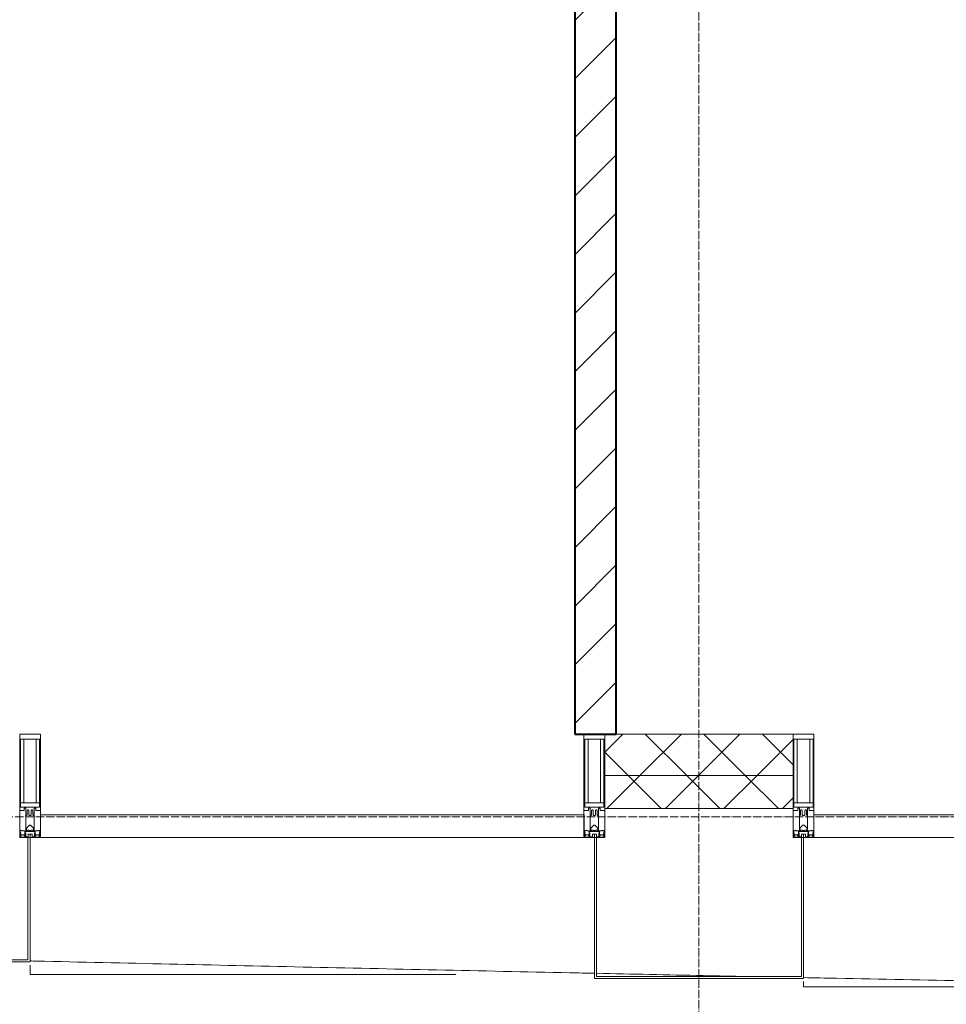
# Model space of a CAD drawing. Header units: millimetres. Extents: x 5617 to 101514, y 7718 to 215953.
# Tile 14 of 61: x 39458 to 41696, y 14948 to 17324. Entities that reach past the tile are written whole.
import ezdxf

# ---------------------------------------------------------------- set-up
doc = ezdxf.new("R2010")
doc.units = ezdxf.units.MM
doc.linetypes.add('ADSK_Линия сетки', pattern=[25, 20, -2.5, 0, -2.5])
doc.linetypes.add('Линия сетки', pattern=[25, 20, -2.5, 0, -2.5])
for name, color, linetype, lineweight in [('Импосты витража', 7, 'Continuous', 18), ('Колонны', 7, 'Continuous', 18), ('Оси', 7, 'Continuous', 9), ('Панели витража', 7, 'Continuous', 18), ('Стены разрез', 7, 'Continuous', 40), ('Стены штриховка', 7, 'Continuous', 40), ('Форма', 7, 'Continuous', 18), ('Элементы узлов', 7, 'Continuous', 18)]:
    doc.layers.add(name, color=color, linetype=linetype, lineweight=lineweight)
pattern_1 = [(45, (0, 0), (-70.71068, 70.71068), []), (135, (0, 0), (-70.71068, -70.71068), [])]

# ---------------------------------------------------------------- blocks, each defined once
blk = doc.blocks.new('135_SLK_K4_AR_rvt-1-МКСС_К4_L20_68_100_')
at = {"layer": 'Стены разрез', "lineweight": 9, "true_color": 0xaaaaaa}
h = blk.add_hatch(dxfattribs=at)
h.set_pattern_fill('FP_3', color=253, style=0, pattern_type=2)
h.set_pattern_definition([(45, (0, 0), (-70.71068, 70.71068), [])])
h.paths.add_polyline_path([(118450, 15600), (118550, 15600), (118550, 19600), (118450, 19600), (118450, 15780.8)])
at = {"layer": 'Стены разрез', "color": 253, "true_color": 0xaaaaaa}
for p, q in [((118550, 15600), (118550, 19600)), ((118450, 18900), (118450, 15600)), ((118450, 15600), (118550, 15600))]:
    blk.add_line(p, q, dxfattribs=at)
blk = doc.blocks.new('System Panel - A_PAN_Glass-7508020-МКСС_К4_L20_68_100_')
at = {"layer": 'Панели витража', "color": 253, "lineweight": 5, "true_color": 0xaaaaaa}
for p, q in [((656.25, 55), (-656.25, 55)), ((-656.25, 55), (-656.25, 0)), ((656.25, 0), (656.25, 55)), ((-656.25, 0), (656.25, 0))]:
    blk.add_line(p, q, dxfattribs=at)
blk = doc.blocks.new('Rectangular Mullion - 50Wx250H-2623690-МКСС_К4_L20_68_100_')
at = {"layer": 'Элементы узлов', "color": 253, "lineweight": 5, "true_color": 0xaaaaaa}
for p, q in [((-25, 65.2), (-25, 250)), ((-25, 250), (0, 250)), ((25, 250), (0, 250)), ((25, 65.2), (25, 250)), ((-23, 237.3), (0, 237.3)), ((-23, 237.3), (-23, 73.6)), ((-14.9, 84), (-14.9, 237.3)), ((23, 237.3), (0, 237.3)), ((14.9, 84), (14.9, 237.3)), ((23, 237.3), (23, 73.6)), ((0, 84), (-23, 84)), ((-0.5, 73.6), (-23, 73.6)), ((0, 84), (23, 84)), ((0.5, 73.6), (23, 73.6)), ((-14, 65.2), (-25, 65.2)), ((-14, 71.3), (-14, 65.2)), ((-10, 71.3), (-14, 71.3)), ((-10, 53), (-10, 71.3)), ((-8.7, 53), (-10, 53)), ((-10, 53), (-10, 17)), ((-8.7, 53), (-7, 54.7)), ((-7, 65.2), (-5.9, 67.3)), ((-7, 65.2), (-7, 54.7)), ((-4.1, 67.3), (-5.9, 67.3)), ((-4.1, 67.3), (-2.9, 65.1)), ((-2.9, 65.1), (-2.9, 54.6)), ((-1.3, 53), (-2.9, 54.6)), ((0, 53), (-1.3, 53)), ((0, 53), (1.3, 53)), ((1.3, 53), (2.9, 54.6)), ((4.1, 67.3), (2.9, 65.1)), ((2.9, 65.1), (2.9, 54.6)), ((4.1, 67.3), (5.9, 67.3)), ((7, 65.2), (5.9, 67.3)), ((7, 65.2), (7, 54.7)), ((8.7, 53), (7, 54.7)), ((8.7, 53), (10, 53)), ((10, 71.3), (14, 71.3)), ((10, 53), (10, 71.3)), ((10, 53), (10, 17)), ((14, 71.3), (14, 65.2)), ((14, 65.2), (25, 65.2)), ((-8.5, 23), (-1.5, 30)), ((-1.5, 30), (0, 30)), ((1.5, 30), (0, 30)), ((8.5, 23), (1.5, 30)), ((-23.8, 14.6), (-25, 14.2)), ((-25, 0), (-25, 14.2)), ((-22.3, 17), (-23.8, 17)), ((-23.8, 17), (-23.8, 14.6)), ((-22.5, 10.6), (-23.8, 14.6)), ((-22.5, 10.6), (-23.7, 9.9)), ((-23.7, 1.3), (-23.7, 9.9)), ((-23.7, 1.3), (-11.8, 1.3)), ((-23.2, 10.2), (-22.5, 8)), ((-22.5, 8), (-22.5, 4.5)), ((-21.3, 4.5), (-22.5, 4.5)), ((-22.3, 17), (-22.3, 16)), ((-22.3, 16), (-21.3, 16)), ((-19, 17.6), (-21.3, 16)), ((-21.3, 4.5), (-21.3, 6.5)), ((-21.3, 6.5), (-14.2, 6.5)), ((-18.4, 16.6), (-19, 17.6)), ((-7.4, 16.6), (-18.4, 16.6)), ((-14.2, 6.5), (-14.2, 4.5)), ((-13.2, 4.5), (-14.2, 4.5)), ((-13.2, 4.5), (-12.2, 7.2)), ((-12.7, 7.6), (-11.3, 11.4)), ((-12.7, 7.6), (-11.8, 6.9)), ((-12.2, 9), (-12.2, 14.8)), ((-12.2, 14.8), (0, 14.8)), ((-11.8, 1.3), (-11.8, 6.9)), ((-10.5, 11.2), (-11.3, 11.4)), ((-10.5, 1.5), (-10.5, 11.2)), ((-4.8, 1.5), (-10.5, 1.5)), ((-10, 17), (-7.5, 17)), ((-8.5, 18.5), (-8.5, 23)), ((-7.5, 18.5), (-8.5, 18.5)), ((-7.5, 17), (-7.5, 18.5)), ((-7.4, 18), (-7.4, 16.6)), ((-2.6, 18), (-7.4, 18)), ((0, 8), (-4.8, 8)), ((-4.8, 1.5), (-4.8, 8)), ((-2.6, 18), (-2.6, 16.8)), ((-2.6, 16.8), (0, 16.8)), ((2.6, 16.8), (0, 16.8)), ((0, 14.8), (0, 16.8)), ((0, 14.8), (0, 16.8)), ((12.2, 14.8), (0, 14.8)), ((0, 0), (0, 8)), ((0, 8), (4.8, 8)), ((0, 0), (0, 8)), ((2.6, 18), (2.6, 16.8)), ((2.6, 18), (7.4, 18)), ((4.8, 1.5), (4.8, 8)), ((4.8, 1.5), (10.5, 1.5)), ((7.4, 18), (7.4, 16.6)), ((7.4, 16.6), (18.4, 16.6)), ((7.5, 18.5), (8.5, 18.5)), ((7.5, 17), (7.5, 18.5)), ((10, 17), (7.5, 17)), ((8.5, 18.5), (8.5, 23)), ((10.5, 11.2), (11.3, 11.4)), ((10.5, 1.5), (10.5, 11.2)), ((12.7, 7.6), (11.3, 11.4)), ((12.7, 7.6), (11.8, 6.9)), ((11.8, 1.3), (11.8, 6.9)), ((23.7, 1.3), (11.8, 1.3)), ((12.2, 9), (12.2, 14.8)), ((13.2, 4.5), (12.2, 7.2)), ((13.2, 4.5), (14.2, 4.5)), ((21.3, 6.5), (14.2, 6.5)), ((14.2, 6.5), (14.2, 4.5)), ((18.4, 16.6), (19, 17.6)), ((19, 17.6), (21.3, 16)), ((22.3, 16), (21.3, 16)), ((21.3, 4.5), (21.3, 6.5)), ((21.3, 4.5), (22.5, 4.5)), ((22.3, 17), (22.3, 16)), ((22.3, 17), (23.8, 17)), ((22.5, 10.6), (23.8, 14.6)), ((22.5, 10.6), (23.7, 9.9)), ((23.2, 10.2), (22.5, 8)), ((22.5, 8), (22.5, 4.5)), ((23.7, 1.3), (23.7, 9.9)), ((23.8, 17), (23.8, 14.6)), ((23.8, 14.6), (25, 14.2)), ((25, 0), (25, 14.2)), ((-25, 0), (0, 0)), ((25, 0), (0, 0))]:
    blk.add_line(p, q, dxfattribs=at)
for centre, start, end in [((-0.5, 73.1), 360, 90), ((0.5, 73.1), 90, 180)]:
    blk.add_arc(centre, 0.5, start, end, dxfattribs=at)
blk = doc.blocks.new('Rectangular Mullion - R_StandardFrame_50Wx250H-V37-МКСС_К4_L20_68_100_')
at = {"layer": 'Импосты витража', "color": 253, "lineweight": 5, "true_color": 0xaaaaaa}
for p, q in [((-25, -250), (-25, 0)), ((-25, 0), (0, 0)), ((5, 0), (25, 0)), ((25, 0), (25, -250)), ((25, -250), (-25, -250))]:
    blk.add_line(p, q, dxfattribs=at)
blk = doc.blocks.new('Rectangular Mullion - R_StandardFrame_50Wx250H-7505731-МКСС_К4_L20_68_100_')
at = {"layer": 'Импосты витража', "color": 253, "lineweight": 5, "true_color": 0xaaaaaa}
for p, q in [((-25, -250), (-25, 0)), ((-25, 0), (-5, 0)), ((0, 0), (25, 0)), ((25, 0), (25, -250)), ((25, -250), (-25, -250))]:
    blk.add_line(p, q, dxfattribs=at)
blk = doc.blocks.new('A_SLK_PAN_Type1 - Прямой тип панели-6537795-МКСС_К4_L20_68_100_')
at = {"layer": 'Колонны', "lineweight": 5}
for p, q in [((-252.5, 340), (252.5, 340)), ((-252.5, 0), (-252.5, 340)), ((-247.5, 335), (-247.5, 0)), ((247.5, 335), (-247.5, 335)), ((247.5, 0), (247.5, 335)), ((252.5, 340), (252.5, 0)), ((-247.5, 0), (-252.5, 0)), ((252.5, 0), (247.5, 0))]:
    blk.add_line(p, q, dxfattribs=at)
blk = doc.blocks.new('A_SLK_PAN_Type1 - Прямой тип панели-6537798-МКСС_К4_L20_68_100_')
at = {"layer": 'Колонны', "lineweight": 5}
for p, q in [((-185, 300), (185, 300)), ((-185, 0), (-185, 300)), ((-180, 295), (-180, 0)), ((180, 295), (-180, 295)), ((180, 0), (180, 295)), ((185, 300), (185, 0)), ((-180, 0), (-185, 0)), ((185, 0), (180, 0))]:
    blk.add_line(p, q, dxfattribs=at)
blk = doc.blocks.new('A_OGR_PAN_Отлив - A_OGR_PAN_Отлив-6121878-МКСС_К4_L20_68_100_')
at = {"layer": 'Колонны', "color": 253, "lineweight": 5, "true_color": 0xaaaaaa}
for q in [(-681.2, -347), (-0.8, -360)]:
    blk.add_line((-681.2, -360), q, dxfattribs=at)
blk = doc.blocks.new('A_OGR_PAN_Отлив - A_OGR_PAN_Отлив-6121452-МКСС_К4_L20_68_100_')
at = {"layer": 'Колонны', "color": 253, "lineweight": 5, "true_color": 0xaaaaaa}
for q in [(-681.2, -308), (346.5, -330)]:
    blk.add_line((-681.2, -330), q, dxfattribs=at)
blk = doc.blocks.new('135_SLK_K4_AR_FCD_rvt-1-МКСС_К4_L20_68_100_')
at = {"layer": 'Стены разрез', "lineweight": 5, "true_color": 0xaaaaaa}
h = blk.add_hatch(dxfattribs=at)
h.set_pattern_fill('FP_4', color=253, style=0, pattern_type=2)
h.set_pattern_definition(pattern_1)
h.paths.add_polyline_path([(118522.5, 15500), (118977.5, 15500), (118977.5, 15600), (118522.5, 15600)])
h = blk.add_hatch(dxfattribs=at)
h.set_pattern_fill('FP_4', color=253, style=0, pattern_type=2)
h.set_pattern_definition(pattern_1)
h.paths.add_polyline_path([(118977.5, 15420), (118977.5, 15500), (118522.5, 15500), (118522.5, 15420), (118867.3, 15420)])
at = {"layer": 'Стены разрез', "color": 253, "lineweight": 9, "true_color": 0xaaaaaa}
for p, q in [((118977.5, 15600), (118522.5, 15600)), ((118522.5, 15600), (118522.5, 15420)), ((118977.5, 15420), (118977.5, 15600)), ((118522.5, 15420), (118977.5, 15420))]:
    blk.add_line(p, q, dxfattribs=at)
at = {"layer": 'Стены штриховка', "color": 253, "lineweight": 9, "true_color": 0xaaaaaa}
blk.add_line((118977.5, 15500), (118522.5, 15500), dxfattribs=at)
at = {"layer": 'Форма', "color": 253, "lineweight": 9, "true_color": 0xaaaaaa}
for points, knots in [([(117134.9, 15052.3), (117139.9, 15052.2), (117252.2, 15049.7), (117471.9, 15044.8), (117794.1, 15037.7), (118116.1, 15030.7), (118350.5, 15025.7), (118477.7, 15023), (118497.4, 15022.6)], [-0.66354497, -0.66354497, -0.66354497, -0.66354497, -0.66304348, -0.65217391, -0.64130435, -0.63043478, -0.61956522, -0.6175628, -0.6175628, -0.6175628, -0.6175628]), ([(118502.3, 15022.5), (118588.3, 15020.6), (118709, 15018.1), (118829.8, 15015.6), (118864.6, 15014.9)], [-0.61739789, -0.61739789, -0.61739789, -0.61739789, -0.60869565, -0.60517449, -0.60517449, -0.60517449, -0.60517449]), ([(119002.6, 15012.1), (119029.2, 15011.5), (119163.1, 15008.8), (119404.4, 15004), (119726.4, 14997.7), (120046.7, 14991.6), (120259.6, 14987.7), (120365.1, 14985.8)], [-0.60052026, -0.60052026, -0.60052026, -0.60052026, -0.59782609, -0.58695652, -0.57608696, -0.56521739, -0.55454046, -0.55454046, -0.55454046, -0.55454046])]:
    blk.add_open_spline(points, degree=3, knots=knots, dxfattribs=at)
at = {"layer": 'Импосты витража', "color": 253, "lineweight": 5, "true_color": 0xaaaaaa}
for p in [(117135, 15350), (118497.5, 15350), (119002.5, 15350)]:
    blk.add_blockref('Rectangular Mullion - 50Wx250H-2623690-МКСС_К4_L20_68_100_', p, dxfattribs=at)
at = {"layer": 'Импосты витража', "color": 253, "lineweight": 5, "true_color": 0xaaaaaa, "extrusion": (0, 0, -1), "rotation": 180}
for name, p in [('Rectangular Mullion - R_StandardFrame_50Wx250H-7505731-МКСС_К4_L20_68_100_', (-117135, 15350)), ('Rectangular Mullion - R_StandardFrame_50Wx250H-V37-МКСС_К4_L20_68_100_', (-118497.5, 15350)), ('Rectangular Mullion - R_StandardFrame_50Wx250H-7505731-МКСС_К4_L20_68_100_', (-119002.5, 15350))]:
    blk.add_blockref(name, p, dxfattribs=at)
at = {"layer": 'Колонны', "color": 253, "lineweight": 5, "true_color": 0xaaaaaa, "rotation": 180}
for name, p in [('A_SLK_PAN_Type1 - Прямой тип панели-6537798-МКСС_К4_L20_68_100_', (116950, 15350)), ('A_SLK_PAN_Type1 - Прямой тип панели-6537795-МКСС_К4_L20_68_100_', (118750, 15350))]:
    blk.add_blockref(name, p, dxfattribs=at)
at = {"layer": 'Колонны', "color": 253, "lineweight": 5, "true_color": 0xaaaaaa}
for name, p in [('A_OGR_PAN_Отлив - A_OGR_PAN_Отлив-6121452-МКСС_К4_L20_68_100_', (117816.3, 15350)), ('A_OGR_PAN_Отлив - A_OGR_PAN_Отлив-6121878-МКСС_К4_L20_68_100_', (119683.8, 15350))]:
    blk.add_blockref(name, p, dxfattribs=at)
at = {"layer": 'Панели витража', "color": 253, "lineweight": 5, "true_color": 0xaaaaaa}
for p in [(117816.3, 15350), (119683.8, 15350)]:
    blk.add_blockref('System Panel - A_PAN_Glass-7508020-МКСС_К4_L20_68_100_', p, dxfattribs=at)

msp = doc.modelspace()

# ---------------------------------------------------------------- linework, layer by layer
at = {"layer": 'Оси', "linetype": 'Линия сетки'}
msp.add_line((41098.2, 12025.7), (41098.2, 33100), dxfattribs=at)
at = {"layer": 'Оси', "linetype": 'ADSK_Линия сетки'}
msp.add_line((59245.9, 15400), (24389.5, 15400), dxfattribs=at)

# ---------------------------------------------------------------- block references
at = {"lineweight": 5}
for name in ['135_SLK_K4_AR_FCD_rvt-1-МКСС_К4_L20_68_100_', '135_SLK_K4_AR_rvt-1-МКСС_К4_L20_68_100_']:
    msp.add_blockref(name, (-77651.8, 0), dxfattribs=at)

doc.saveas('drawing.dxf')
